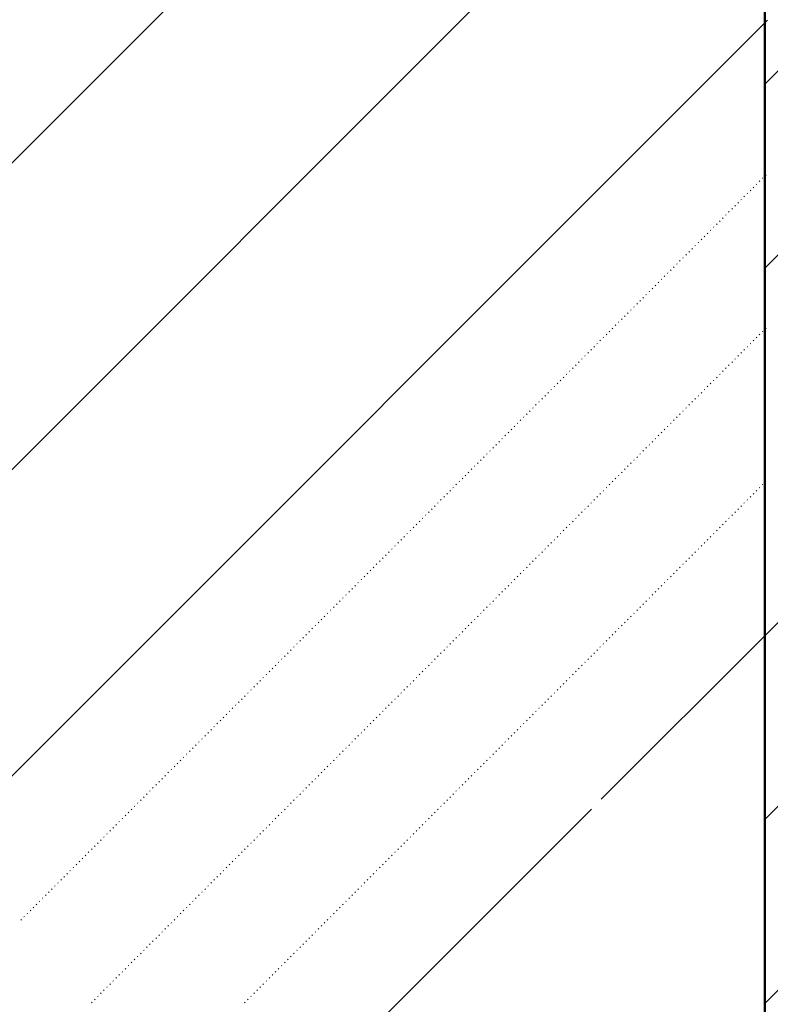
# Model space of a CAD drawing. Header units: millimetres. Extents: x 0 to 1260, y 0 to 297.
# Tile 41 of 104: x 134.71 to 139.04, y 225.11 to 230.79. Entities that reach past the tile are written whole.
import ezdxf

# ---------------------------------------------------------------- set-up
doc = ezdxf.new("R2010")
doc.units = ezdxf.units.MM
for name, pattern in [('K5LT32802', [0]), ('K5LT32806', [0]), ('K5LT_BASIC', [0]), ('K5LT_THIN', [0])]:
    doc.linetypes.add(name, pattern=pattern)
doc.layers.add('Системный слой', color=7, linetype='Continuous')
doc.styles.add('KDIMTEXTSTYLE', font='GOST_AU.SHX', dxfattribs={"width": 0.96, "oblique": 15, "height": 5})
doc.dimstyles.new('KDIMSTYLE (0.01)', dxfattribs={"dimtxt": 5, "dimasz": 1, "dimexe": 2, "dimexo": 0, "dimgap": 1, "dimtad": 1, "dimlfac": 100, "dimtxsty": 'KDIMTEXTSTYLE', "dimsah": 1, "dimcen": 0, "dimdle": 1, "dimadec": 0, "dimazin": 0, "dimtfac": 0.667, "dimtmove": 0, "dimatfit": 3, "dimfxl": 1, "dimtvp": 1, "dimtolj": 1, "dimtzin": 0, "dimarcsym": 0})

# ---------------------------------------------------------------- blocks, each defined once
blk = doc.blocks.new('U93')
at = {"layer": 'Системный слой', "color": 7, "linetype": 'K5LT32802', "lineweight": 9}
for p, q in [((139.012, 230.4215), (141.8152, 233.2247)), ((139.012, 229.3609), (142.012, 232.3609)), ((139.012, 227.2395), (142.012, 230.2395)), ((139.012, 226.1789), (142.012, 229.1789)), ((139.012, 225.1182), (142.012, 228.1182))]:
    blk.add_line(p, q, dxfattribs=at)
blk = doc.blocks.new('U96')
at = {"layer": 'Системный слой', "color": 7, "linetype": 'K5LT32802', "lineweight": 9}
for p, q in [((119.753, 215.0516), (139.0406, 234.3392)), ((119.8098, 213.3406), (139.0343, 232.5651)), ((119.8666, 211.6297), (139.028, 230.7911)), ((138.0686, 226.2961), (139.0154, 227.2429)), ((122.8543, 211.0818), (138.012, 226.2395))]:
    blk.add_line(p, q, dxfattribs=at)
at = {"layer": 'Системный слой', "color": 7, "linetype": 'K5LT32806', "lineweight": 18}
for p, q in [((138.9629, 229.8421), (138.9664, 229.8456)), ((138.9806, 229.8597), (138.9841, 229.8633)), ((138.9983, 229.8774), (139.0018, 229.8809)), ((139.0159, 229.8951), (139.0195, 229.8986)), ((138.9099, 229.789), (138.9134, 229.7926)), ((138.9275, 229.8067), (138.9311, 229.8102)), ((138.9452, 229.8244), (138.9488, 229.8279)), ((138.8568, 229.736), (138.8604, 229.7395)), ((138.8745, 229.7537), (138.878, 229.7572)), ((138.8922, 229.7713), (138.8957, 229.7749)), ((138.8038, 229.683), (138.8073, 229.6865)), ((138.8215, 229.7006), (138.825, 229.7042)), ((138.8392, 229.7183), (138.8427, 229.7218)), ((138.7508, 229.6299), (138.7543, 229.6335)), ((138.7684, 229.6476), (138.772, 229.6511)), ((138.7861, 229.6653), (138.7897, 229.6688)), ((138.6801, 229.5592), (138.6836, 229.5627)), ((138.6977, 229.5769), (138.7013, 229.5804)), ((138.7154, 229.5946), (138.7189, 229.5981)), ((138.7331, 229.6122), (138.7366, 229.6158)), ((138.627, 229.5062), (138.6306, 229.5097)), ((138.6447, 229.5239), (138.6482, 229.5274)), ((138.6624, 229.5415), (138.6659, 229.5451)), ((138.574, 229.4531), (138.5775, 229.4567)), ((138.5917, 229.4708), (138.5952, 229.4744)), ((138.6093, 229.4885), (138.6129, 229.492)), ((138.521, 229.4001), (138.5245, 229.4036)), ((138.5386, 229.4178), (138.5422, 229.4213)), ((138.5563, 229.4355), (138.5599, 229.439)), ((138.4502, 229.3294), (138.4538, 229.3329)), ((138.4679, 229.3471), (138.4715, 229.3506)), ((138.4856, 229.3648), (138.4891, 229.3683)), ((138.5033, 229.3824), (138.5068, 229.386)), ((138.3972, 229.2764), (138.4008, 229.2799)), ((138.4149, 229.294), (138.4184, 229.2976)), ((138.4326, 229.3117), (138.4361, 229.3153)), ((138.3442, 229.2233), (138.3477, 229.2269)), ((138.3619, 229.241), (138.3654, 229.2445)), ((138.3795, 229.2587), (138.3831, 229.2622)), ((138.2911, 229.1703), (138.2947, 229.1738)), ((138.3088, 229.188), (138.3124, 229.1915)), ((138.3265, 229.2057), (138.33, 229.2092)), ((138.2381, 229.1173), (138.2417, 229.1208)), ((138.2558, 229.1349), (138.2593, 229.1385)), ((138.2735, 229.1526), (138.277, 229.1562)), ((138.1674, 229.0466), (138.1709, 229.0501)), ((138.1851, 229.0642), (138.1886, 229.0678)), ((138.2028, 229.0819), (138.2063, 229.0854)), ((138.2204, 229.0996), (138.224, 229.1031)), ((138.1144, 228.9935), (138.1179, 228.9971)), ((138.1321, 229.0112), (138.1356, 229.0147)), ((138.1497, 229.0289), (138.1533, 229.0324)), ((138.9983, 228.9935), (139.0018, 228.9971)), ((139.0159, 229.0112), (139.0195, 229.0147)), ((138.0613, 228.9405), (138.0649, 228.944)), ((138.079, 228.9582), (138.0826, 228.9617)), ((138.0967, 228.9758), (138.1002, 228.9794)), ((138.9452, 228.9405), (138.9488, 228.944)), ((138.9629, 228.9582), (138.9664, 228.9617)), ((138.9806, 228.9758), (138.9841, 228.9794)), ((138.0083, 228.8875), (138.0118, 228.891)), ((138.026, 228.9051), (138.0295, 228.9087)), ((138.0437, 228.9228), (138.0472, 228.9264)), ((138.8922, 228.8875), (138.8957, 228.891)), ((138.9099, 228.9051), (138.9134, 228.9087)), ((138.9275, 228.9228), (138.9311, 228.9264)), ((137.9553, 228.8344), (137.9588, 228.838)), ((137.973, 228.8521), (137.9765, 228.8556)), ((137.9906, 228.8698), (137.9942, 228.8733)), ((138.8392, 228.8344), (138.8427, 228.838)), ((138.8568, 228.8521), (138.8604, 228.8556)), ((138.8745, 228.8698), (138.878, 228.8733)), ((137.8846, 228.7637), (137.8881, 228.7673)), ((137.9022, 228.7814), (137.9058, 228.7849)), ((137.9199, 228.7991), (137.9235, 228.8026)), ((137.9376, 228.8167), (137.9411, 228.8203)), ((138.7684, 228.7637), (138.772, 228.7673)), ((138.7861, 228.7814), (138.7897, 228.7849)), ((138.8038, 228.7991), (138.8073, 228.8026)), ((138.8215, 228.8167), (138.825, 228.8203)), ((137.8315, 228.7107), (137.8351, 228.7142)), ((137.8492, 228.7284), (137.8527, 228.7319)), ((137.8669, 228.746), (137.8704, 228.7496)), ((138.7154, 228.7107), (138.7189, 228.7142)), ((138.7331, 228.7284), (138.7366, 228.7319)), ((138.7508, 228.746), (138.7543, 228.7496)), ((137.7785, 228.6577), (137.782, 228.6612)), ((137.7962, 228.6753), (137.7997, 228.6789)), ((137.8139, 228.693), (137.8174, 228.6965)), ((138.6624, 228.6577), (138.6659, 228.6612)), ((138.6801, 228.6753), (138.6836, 228.6789)), ((138.6977, 228.693), (138.7013, 228.6965)), ((137.7255, 228.6046), (137.729, 228.6082)), ((137.7431, 228.6223), (137.7467, 228.6258)), ((137.7608, 228.64), (137.7644, 228.6435)), ((138.6093, 228.6046), (138.6129, 228.6082)), ((138.627, 228.6223), (138.6306, 228.6258)), ((138.6447, 228.64), (138.6482, 228.6435)), ((137.6548, 228.5339), (137.6583, 228.5374)), ((137.6724, 228.5516), (137.676, 228.5551)), ((137.6901, 228.5693), (137.6936, 228.5728)), ((137.7078, 228.5869), (137.7113, 228.5905)), ((138.5386, 228.5339), (138.5422, 228.5374)), ((138.5563, 228.5516), (138.5599, 228.5551)), ((138.574, 228.5693), (138.5775, 228.5728)), ((138.5917, 228.5869), (138.5952, 228.5905)), ((137.6017, 228.4809), (137.6053, 228.4844)), ((137.6194, 228.4986), (137.6229, 228.5021)), ((137.6371, 228.5162), (137.6406, 228.5198)), ((138.4856, 228.4809), (138.4891, 228.4844)), ((138.5033, 228.4986), (138.5068, 228.5021)), ((138.521, 228.5162), (138.5245, 228.5198)), ((137.5487, 228.4278), (137.5522, 228.4314)), ((137.5664, 228.4455), (137.5699, 228.4491)), ((137.584, 228.4632), (137.5876, 228.4667)), ((138.4326, 228.4278), (138.4361, 228.4314)), ((138.4502, 228.4455), (138.4538, 228.4491)), ((138.4679, 228.4632), (138.4715, 228.4667)), ((137.4957, 228.3748), (137.4992, 228.3783)), ((137.5133, 228.3925), (137.5169, 228.396)), ((137.531, 228.4102), (137.5345, 228.4137)), ((138.3795, 228.3748), (138.3831, 228.3783)), ((138.3972, 228.3925), (138.4008, 228.396)), ((138.4149, 228.4102), (138.4184, 228.4137)), ((137.4426, 228.3218), (137.4462, 228.3253)), ((137.4603, 228.3395), (137.4638, 228.343)), ((137.478, 228.3571), (137.4815, 228.3607)), ((138.3265, 228.3218), (138.33, 228.3253)), ((138.3442, 228.3395), (138.3477, 228.343)), ((138.3619, 228.3571), (138.3654, 228.3607)), ((137.3719, 228.2511), (137.3754, 228.2546)), ((137.3896, 228.2687), (137.3931, 228.2723)), ((137.4073, 228.2864), (137.4108, 228.29)), ((137.4249, 228.3041), (137.4285, 228.3076)), ((138.2558, 228.2511), (138.2593, 228.2546)), ((138.2735, 228.2687), (138.277, 228.2723)), ((138.2911, 228.2864), (138.2947, 228.29)), ((138.3088, 228.3041), (138.3124, 228.3076)), ((137.3189, 228.198), (137.3224, 228.2016)), ((137.3366, 228.2157), (137.3401, 228.2192)), ((137.3542, 228.2334), (137.3578, 228.2369)), ((138.2028, 228.198), (138.2063, 228.2016)), ((138.2204, 228.2157), (138.224, 228.2192)), ((138.2381, 228.2334), (138.2417, 228.2369)), ((137.2658, 228.145), (137.2694, 228.1485)), ((137.2835, 228.1627), (137.2871, 228.1662)), ((137.3012, 228.1804), (137.3047, 228.1839)), ((138.1497, 228.145), (138.1533, 228.1485)), ((138.1674, 228.1627), (138.1709, 228.1662)), ((138.1851, 228.1804), (138.1886, 228.1839)), ((137.2128, 228.092), (137.2163, 228.0955)), ((137.2305, 228.1096), (137.234, 228.1132)), ((137.2482, 228.1273), (137.2517, 228.1309)), ((138.0967, 228.092), (138.1002, 228.0955)), ((138.1144, 228.1096), (138.1179, 228.1132)), ((138.1321, 228.1273), (138.1356, 228.1309)), ((138.9806, 228.092), (138.9841, 228.0955)), ((138.9983, 228.1096), (139.0018, 228.1132)), ((139.0159, 228.1273), (139.0186, 228.1299)), ((137.1598, 228.0389), (137.1633, 228.0425)), ((137.1775, 228.0566), (137.181, 228.0601)), ((137.1951, 228.0743), (137.1987, 228.0778)), ((138.0437, 228.0389), (138.0472, 228.0425)), ((138.0613, 228.0566), (138.0649, 228.0601)), ((138.079, 228.0743), (138.0826, 228.0778)), ((138.9275, 228.0389), (138.9311, 228.0425)), ((138.9452, 228.0566), (138.9488, 228.0601)), ((138.9629, 228.0743), (138.9664, 228.0778)), ((137.0891, 227.9682), (137.0926, 227.9718)), ((137.1067, 227.9859), (137.1103, 227.9894)), ((137.1244, 228.0036), (137.128, 228.0071)), ((137.1421, 228.0213), (137.1456, 228.0248)), ((137.973, 227.9682), (137.9765, 227.9718)), ((137.9906, 227.9859), (137.9942, 227.9894)), ((138.0083, 228.0036), (138.0118, 228.0071)), ((138.026, 228.0213), (138.0295, 228.0248)), ((138.8568, 227.9682), (138.8604, 227.9718)), ((138.8745, 227.9859), (138.878, 227.9894)), ((138.8922, 228.0036), (138.8957, 228.0071)), ((138.9099, 228.0213), (138.9134, 228.0248)), ((137.036, 227.9152), (137.0396, 227.9187)), ((137.0537, 227.9329), (137.0572, 227.9364)), ((137.0714, 227.9505), (137.0749, 227.9541)), ((137.9199, 227.9152), (137.9235, 227.9187)), ((137.9376, 227.9329), (137.9411, 227.9364)), ((137.9553, 227.9505), (137.9588, 227.9541)), ((138.8038, 227.9152), (138.8073, 227.9187)), ((138.8215, 227.9329), (138.825, 227.9364)), ((138.8392, 227.9505), (138.8427, 227.9541)), ((136.983, 227.8622), (136.9865, 227.8657)), ((137.0007, 227.8798), (137.0042, 227.8834)), ((137.0184, 227.8975), (137.0219, 227.901)), ((137.8669, 227.8622), (137.8704, 227.8657)), ((137.8846, 227.8798), (137.8881, 227.8834)), ((137.9022, 227.8975), (137.9058, 227.901)), ((138.7508, 227.8622), (138.7543, 227.8657)), ((138.7684, 227.8798), (138.772, 227.8834)), ((138.7861, 227.8975), (138.7897, 227.901)), ((136.93, 227.8091), (136.9335, 227.8127)), ((136.9476, 227.8268), (136.9512, 227.8303)), ((136.9653, 227.8445), (136.9689, 227.848)), ((137.8139, 227.8091), (137.8174, 227.8127)), ((137.8315, 227.8268), (137.8351, 227.8303)), ((137.8492, 227.8445), (137.8527, 227.848)), ((138.6977, 227.8091), (138.7013, 227.8127)), ((138.7154, 227.8268), (138.7189, 227.8303)), ((138.7331, 227.8445), (138.7366, 227.848)), ((136.8593, 227.7384), (136.8628, 227.7419)), ((136.8769, 227.7561), (136.8805, 227.7596)), ((136.8946, 227.7738), (136.8981, 227.7773)), ((136.9123, 227.7914), (136.9158, 227.795)), ((137.7431, 227.7384), (137.7467, 227.7419)), ((137.7608, 227.7561), (137.7644, 227.7596)), ((137.7785, 227.7738), (137.782, 227.7773)), ((137.7962, 227.7914), (137.7997, 227.795)), ((138.627, 227.7384), (138.6306, 227.7419)), ((138.6447, 227.7561), (138.6482, 227.7596)), ((138.6624, 227.7738), (138.6659, 227.7773)), ((138.6801, 227.7914), (138.6836, 227.795)), ((136.8062, 227.6854), (136.8098, 227.6889)), ((136.8239, 227.7031), (136.8274, 227.7066)), ((136.8416, 227.7207), (136.8451, 227.7243)), ((137.6901, 227.6854), (137.6936, 227.6889)), ((137.7078, 227.7031), (137.7113, 227.7066)), ((137.7255, 227.7207), (137.729, 227.7243)), ((138.574, 227.6854), (138.5775, 227.6889)), ((138.5917, 227.7031), (138.5952, 227.7066)), ((138.6093, 227.7207), (138.6129, 227.7243)), ((136.7532, 227.6323), (136.7567, 227.6359)), ((136.7709, 227.65), (136.7744, 227.6536)), ((136.7885, 227.6677), (136.7921, 227.6712)), ((137.6371, 227.6323), (137.6406, 227.6359)), ((137.6548, 227.65), (137.6583, 227.6536)), ((137.6724, 227.6677), (137.676, 227.6712)), ((138.521, 227.6323), (138.5245, 227.6359)), ((138.5386, 227.65), (138.5422, 227.6536)), ((138.5563, 227.6677), (138.5599, 227.6712)), ((136.7002, 227.5793), (136.7037, 227.5828)), ((136.7178, 227.597), (136.7214, 227.6005)), ((136.7355, 227.6147), (136.7391, 227.6182)), ((137.584, 227.5793), (137.5876, 227.5828)), ((137.6017, 227.597), (137.6053, 227.6005)), ((137.6194, 227.6147), (137.6229, 227.6182)), ((138.4679, 227.5793), (138.4715, 227.5828)), ((138.4856, 227.597), (138.4891, 227.6005)), ((138.5033, 227.6147), (138.5068, 227.6182)), ((136.6471, 227.5263), (136.6507, 227.5298)), ((136.6648, 227.544), (136.6683, 227.5475)), ((136.6825, 227.5616), (136.686, 227.5652)), ((137.531, 227.5263), (137.5345, 227.5298)), ((137.5487, 227.544), (137.5522, 227.5475)), ((137.5664, 227.5616), (137.5699, 227.5652)), ((138.4149, 227.5263), (138.4184, 227.5298)), ((138.4326, 227.544), (138.4361, 227.5475)), ((138.4502, 227.5616), (138.4538, 227.5652)), ((136.5764, 227.4556), (136.58, 227.4591)), ((136.5941, 227.4732), (136.5976, 227.4768)), ((136.6118, 227.4909), (136.6153, 227.4945)), ((136.6294, 227.5086), (136.633, 227.5121)), ((137.4603, 227.4556), (137.4638, 227.4591)), ((137.478, 227.4732), (137.4815, 227.4768)), ((137.4957, 227.4909), (137.4992, 227.4945)), ((137.5133, 227.5086), (137.5169, 227.5121)), ((138.3442, 227.4556), (138.3477, 227.4591)), ((138.3619, 227.4732), (138.3654, 227.4768)), ((138.3795, 227.4909), (138.3831, 227.4945)), ((138.3972, 227.5086), (138.4008, 227.5121)), ((136.5234, 227.4025), (136.5269, 227.4061)), ((136.5411, 227.4202), (136.5446, 227.4237)), ((136.5587, 227.4379), (136.5623, 227.4414)), ((137.4073, 227.4025), (137.4108, 227.4061)), ((137.4249, 227.4202), (137.4285, 227.4237)), ((137.4426, 227.4379), (137.4462, 227.4414)), ((138.2911, 227.4025), (138.2947, 227.4061)), ((138.3088, 227.4202), (138.3124, 227.4237)), ((138.3265, 227.4379), (138.33, 227.4414)), ((136.4703, 227.3495), (136.4739, 227.353)), ((136.488, 227.3672), (136.4916, 227.3707)), ((136.5057, 227.3849), (136.5092, 227.3884)), ((137.3542, 227.3495), (137.3578, 227.353)), ((137.3719, 227.3672), (137.3754, 227.3707)), ((137.3896, 227.3849), (137.3931, 227.3884)), ((138.2381, 227.3495), (138.2417, 227.353)), ((138.2558, 227.3672), (138.2593, 227.3707)), ((138.2735, 227.3849), (138.277, 227.3884)), ((136.4173, 227.2965), (136.4209, 227.3)), ((136.435, 227.3141), (136.4385, 227.3177)), ((136.4527, 227.3318), (136.4562, 227.3354)), ((137.3012, 227.2965), (137.3047, 227.3)), ((137.3189, 227.3141), (137.3224, 227.3177)), ((137.3366, 227.3318), (137.3401, 227.3354)), ((138.1851, 227.2965), (138.1886, 227.3)), ((138.2028, 227.3141), (138.2063, 227.3177)), ((138.2204, 227.3318), (138.224, 227.3354)), ((136.3643, 227.2434), (136.3678, 227.247)), ((136.382, 227.2611), (136.3855, 227.2646)), ((136.3996, 227.2788), (136.4032, 227.2823)), ((137.2482, 227.2434), (137.2517, 227.247)), ((137.2658, 227.2611), (137.2694, 227.2646)), ((137.2835, 227.2788), (137.2871, 227.2823)), ((138.1321, 227.2434), (138.1356, 227.247)), ((138.1497, 227.2611), (138.1533, 227.2646)), ((138.1674, 227.2788), (138.1709, 227.2823)), ((136.2936, 227.1727), (136.2971, 227.1763)), ((136.3113, 227.1904), (136.3148, 227.1939)), ((136.3289, 227.2081), (136.3325, 227.2116)), ((136.3466, 227.2258), (136.3501, 227.2293)), ((137.1775, 227.1727), (137.181, 227.1763)), ((137.1951, 227.1904), (137.1987, 227.1939)), ((137.2128, 227.2081), (137.2163, 227.2116)), ((137.2305, 227.2258), (137.234, 227.2293)), ((138.0613, 227.1727), (138.0649, 227.1763)), ((138.079, 227.1904), (138.0826, 227.1939)), ((138.0967, 227.2081), (138.1002, 227.2116)), ((138.1144, 227.2258), (138.1179, 227.2293)), ((136.2405, 227.1197), (136.2441, 227.1232)), ((136.2582, 227.1374), (136.2618, 227.1409)), ((136.2759, 227.155), (136.2794, 227.1586)), ((137.1244, 227.1197), (137.128, 227.1232)), ((137.1421, 227.1374), (137.1456, 227.1409)), ((137.1598, 227.155), (137.1633, 227.1586)), ((138.0083, 227.1197), (138.0118, 227.1232)), ((138.026, 227.1374), (138.0295, 227.1409)), ((138.0437, 227.155), (138.0472, 227.1586)), ((136.1875, 227.0667), (136.191, 227.0702)), ((136.2052, 227.0843), (136.2087, 227.0879)), ((136.2229, 227.102), (136.2264, 227.1056)), ((137.0714, 227.0667), (137.0749, 227.0702)), ((137.0891, 227.0843), (137.0926, 227.0879)), ((137.1067, 227.102), (137.1103, 227.1056)), ((137.9553, 227.0667), (137.9588, 227.0702)), ((137.973, 227.0843), (137.9765, 227.0879)), ((137.9906, 227.102), (137.9942, 227.1056)), ((136.1345, 227.0136), (136.138, 227.0172)), ((136.1522, 227.0313), (136.1557, 227.0348)), ((136.1698, 227.049), (136.1734, 227.0525)), ((137.0184, 227.0136), (137.0219, 227.0172)), ((137.036, 227.0313), (137.0396, 227.0348)), ((137.0537, 227.049), (137.0572, 227.0525)), ((137.9022, 227.0136), (137.9058, 227.0172)), ((137.9199, 227.0313), (137.9235, 227.0348)), ((137.9376, 227.049), (137.9411, 227.0525)), ((136.0638, 226.9429), (136.0673, 226.9465)), ((136.0814, 226.9606), (136.085, 226.9641)), ((136.0991, 226.9783), (136.1027, 226.9818)), ((136.1168, 226.9959), (136.1203, 226.9995)), ((136.9476, 226.9429), (136.9512, 226.9465)), ((136.9653, 226.9606), (136.9689, 226.9641)), ((136.983, 226.9783), (136.9865, 226.9818)), ((137.0007, 226.9959), (137.0042, 226.9995)), ((137.8315, 226.9429), (137.8351, 226.9465)), ((137.8492, 226.9606), (137.8527, 226.9641)), ((137.8669, 226.9783), (137.8704, 226.9818)), ((137.8846, 226.9959), (137.8881, 226.9995)), ((136.0107, 226.8899), (136.0143, 226.8934)), ((136.0284, 226.9076), (136.0319, 226.9111)), ((136.0461, 226.9252), (136.0496, 226.9288)), ((136.8946, 226.8899), (136.8981, 226.8934)), ((136.9123, 226.9076), (136.9158, 226.9111)), ((136.93, 226.9252), (136.9335, 226.9288)), ((137.7785, 226.8899), (137.782, 226.8934)), ((137.7962, 226.9076), (137.7997, 226.9111)), ((137.8139, 226.9252), (137.8174, 226.9288)), ((135.9577, 226.8369), (135.9612, 226.8404)), ((135.9754, 226.8545), (135.9789, 226.8581)), ((135.9931, 226.8722), (135.9966, 226.8757)), ((136.8416, 226.8369), (136.8451, 226.8404)), ((136.8593, 226.8545), (136.8628, 226.8581)), ((136.8769, 226.8722), (136.8805, 226.8757)), ((137.7255, 226.8369), (137.729, 226.8404)), ((137.7431, 226.8545), (137.7467, 226.8581)), ((137.7608, 226.8722), (137.7644, 226.8757)), ((135.9047, 226.7838), (135.9082, 226.7874)), ((135.9223, 226.8015), (135.9259, 226.805)), ((135.94, 226.8192), (135.9436, 226.8227)), ((136.7885, 226.7838), (136.7921, 226.7874)), ((136.8062, 226.8015), (136.8098, 226.805)), ((136.8239, 226.8192), (136.8274, 226.8227)), ((137.6724, 226.7838), (137.676, 226.7874)), ((137.6901, 226.8015), (137.6936, 226.805)), ((137.7078, 226.8192), (137.7113, 226.8227)), ((135.8516, 226.7308), (135.8552, 226.7343)), ((135.8693, 226.7485), (135.8728, 226.752)), ((135.887, 226.7661), (135.8905, 226.7697)), ((136.7355, 226.7308), (136.7391, 226.7343)), ((136.7532, 226.7485), (136.7567, 226.752)), ((136.7709, 226.7661), (136.7744, 226.7697)), ((137.6194, 226.7308), (137.6229, 226.7343)), ((137.6371, 226.7485), (137.6406, 226.752)), ((137.6548, 226.7661), (137.6583, 226.7697)), ((135.7809, 226.6601), (135.7845, 226.6636)), ((135.7986, 226.6778), (135.8021, 226.6813)), ((135.8163, 226.6954), (135.8198, 226.699)), ((135.834, 226.7131), (135.8375, 226.7166)), ((136.6648, 226.6601), (136.6683, 226.6636)), ((136.6825, 226.6778), (136.686, 226.6813)), ((136.7002, 226.6954), (136.7037, 226.699)), ((136.7178, 226.7131), (136.7214, 226.7166)), ((137.5487, 226.6601), (137.5522, 226.6636)), ((137.5664, 226.6778), (137.5699, 226.6813)), ((137.584, 226.6954), (137.5876, 226.699)), ((137.6017, 226.7131), (137.6053, 226.7166)), ((135.7279, 226.607), (135.7314, 226.6106)), ((135.7456, 226.6247), (135.7491, 226.6283)), ((135.7632, 226.6424), (135.7668, 226.6459)), ((136.6118, 226.607), (136.6153, 226.6106)), ((136.6294, 226.6247), (136.633, 226.6283)), ((136.6471, 226.6424), (136.6507, 226.6459)), ((137.4957, 226.607), (137.4992, 226.6106)), ((137.5133, 226.6247), (137.5169, 226.6283)), ((137.531, 226.6424), (137.5345, 226.6459)), ((135.6749, 226.554), (135.6784, 226.5575)), ((135.6925, 226.5717), (135.6961, 226.5752)), ((135.7102, 226.5894), (135.7137, 226.5929)), ((136.5587, 226.554), (136.5623, 226.5575)), ((136.5764, 226.5717), (136.58, 226.5752)), ((136.5941, 226.5894), (136.5976, 226.5929)), ((137.4426, 226.554), (137.4462, 226.5575)), ((137.4603, 226.5717), (137.4638, 226.5752)), ((137.478, 226.5894), (137.4815, 226.5929)), ((135.6218, 226.501), (135.6254, 226.5045)), ((135.6395, 226.5187), (135.643, 226.5222)), ((135.6572, 226.5363), (135.6607, 226.5399)), ((136.5057, 226.501), (136.5092, 226.5045)), ((136.5234, 226.5187), (136.5269, 226.5222)), ((136.5411, 226.5363), (136.5446, 226.5399)), ((137.3896, 226.501), (137.3931, 226.5045)), ((137.4073, 226.5187), (137.4108, 226.5222)), ((137.4249, 226.5363), (137.4285, 226.5399)), ((135.5688, 226.4479), (135.5723, 226.4515)), ((135.5865, 226.4656), (135.59, 226.4692)), ((135.6041, 226.4833), (135.6077, 226.4868)), ((136.4527, 226.4479), (136.4562, 226.4515)), ((136.4703, 226.4656), (136.4739, 226.4692)), ((136.488, 226.4833), (136.4916, 226.4868)), ((137.3366, 226.4479), (137.3401, 226.4515)), ((137.3542, 226.4656), (137.3578, 226.4692)), ((137.3719, 226.4833), (137.3754, 226.4868)), ((135.4981, 226.3772), (135.5016, 226.3808)), ((135.5158, 226.3949), (135.5193, 226.3984)), ((135.5334, 226.4126), (135.537, 226.4161)), ((135.5511, 226.4303), (135.5546, 226.4338)), ((136.382, 226.3772), (136.3855, 226.3808)), ((136.3996, 226.3949), (136.4032, 226.3984)), ((136.4173, 226.4126), (136.4209, 226.4161)), ((136.435, 226.4303), (136.4385, 226.4338)), ((137.2658, 226.3772), (137.2694, 226.3808)), ((137.2835, 226.3949), (137.2871, 226.3984)), ((137.3012, 226.4126), (137.3047, 226.4161)), ((137.3189, 226.4303), (137.3224, 226.4338)), ((135.445, 226.3242), (135.4486, 226.3277)), ((135.4627, 226.3419), (135.4663, 226.3454)), ((135.4804, 226.3596), (135.4839, 226.3631)), ((136.3289, 226.3242), (136.3325, 226.3277)), ((136.3466, 226.3419), (136.3501, 226.3454)), ((136.3643, 226.3596), (136.3678, 226.3631)), ((137.2128, 226.3242), (137.2163, 226.3277)), ((137.2305, 226.3419), (137.234, 226.3454)), ((137.2482, 226.3596), (137.2517, 226.3631)), ((135.392, 226.2712), (135.3955, 226.2747)), ((135.4097, 226.2888), (135.4132, 226.2924)), ((135.4274, 226.3065), (135.4309, 226.3101)), ((136.2759, 226.2712), (136.2794, 226.2747)), ((136.2936, 226.2888), (136.2971, 226.2924)), ((136.3113, 226.3065), (136.3148, 226.3101)), ((137.1598, 226.2712), (137.1633, 226.2747)), ((137.1775, 226.2888), (137.181, 226.2924)), ((137.1951, 226.3065), (137.1987, 226.3101)), ((135.339, 226.2181), (135.3425, 226.2217)), ((135.3567, 226.2358), (135.3602, 226.2393)), ((135.3743, 226.2535), (135.3779, 226.257)), ((136.2229, 226.2181), (136.2264, 226.2217)), ((136.2405, 226.2358), (136.2441, 226.2393)), ((136.2582, 226.2535), (136.2618, 226.257)), ((137.1067, 226.2181), (137.1103, 226.2217)), ((137.1244, 226.2358), (137.128, 226.2393)), ((137.1421, 226.2535), (137.1456, 226.257)), ((135.2683, 226.1474), (135.2718, 226.151)), ((135.2859, 226.1651), (135.2895, 226.1686)), ((135.3036, 226.1828), (135.3072, 226.1863)), ((135.3213, 226.2005), (135.3248, 226.204)), ((136.1522, 226.1474), (136.1557, 226.151)), ((136.1698, 226.1651), (136.1734, 226.1686)), ((136.1875, 226.1828), (136.191, 226.1863)), ((136.2052, 226.2005), (136.2087, 226.204)), ((137.036, 226.1474), (137.0396, 226.151)), ((137.0537, 226.1651), (137.0572, 226.1686)), ((137.0714, 226.1828), (137.0749, 226.1863)), ((137.0891, 226.2005), (137.0926, 226.204)), ((135.2152, 226.0944), (135.2188, 226.0979)), ((135.2329, 226.1121), (135.2364, 226.1156)), ((135.2506, 226.1297), (135.2541, 226.1333)), ((136.0991, 226.0944), (136.1027, 226.0979)), ((136.1168, 226.1121), (136.1203, 226.1156)), ((136.1345, 226.1297), (136.138, 226.1333)), ((136.983, 226.0944), (136.9865, 226.0979)), ((137.0007, 226.1121), (137.0042, 226.1156)), ((137.0184, 226.1297), (137.0219, 226.1333)), ((135.1622, 226.0414), (135.1657, 226.0449)), ((135.1799, 226.059), (135.1834, 226.0626)), ((135.1976, 226.0767), (135.2011, 226.0802)), ((136.0461, 226.0414), (136.0496, 226.0449)), ((136.0638, 226.059), (136.0673, 226.0626)), ((136.0814, 226.0767), (136.085, 226.0802)), ((136.93, 226.0414), (136.9335, 226.0449)), ((136.9476, 226.059), (136.9512, 226.0626)), ((136.9653, 226.0767), (136.9689, 226.0802)), ((135.1092, 225.9883), (135.1127, 225.9919)), ((135.1268, 226.006), (135.1304, 226.0095)), ((135.1445, 226.0237), (135.1481, 226.0272)), ((135.9931, 225.9883), (135.9966, 225.9919)), ((136.0107, 226.006), (136.0143, 226.0095)), ((136.0284, 226.0237), (136.0319, 226.0272)), ((136.8769, 225.9883), (136.8805, 225.9919)), ((136.8946, 226.006), (136.8981, 226.0095)), ((136.9123, 226.0237), (136.9158, 226.0272)), ((135.0561, 225.9353), (135.0597, 225.9388)), ((135.0738, 225.953), (135.0773, 225.9565)), ((135.0915, 225.9706), (135.095, 225.9742)), ((135.94, 225.9353), (135.9436, 225.9388)), ((135.9577, 225.953), (135.9612, 225.9565)), ((135.9754, 225.9706), (135.9789, 225.9742)), ((136.8239, 225.9353), (136.8274, 225.9388)), ((136.8416, 225.953), (136.8451, 225.9565)), ((136.8593, 225.9706), (136.8628, 225.9742)), ((134.9854, 225.8646), (134.989, 225.8681)), ((135.0031, 225.8823), (135.0066, 225.8858)), ((135.0208, 225.8999), (135.0243, 225.9035)), ((135.0385, 225.9176), (135.042, 225.9211)), ((135.8693, 225.8646), (135.8728, 225.8681)), ((135.887, 225.8823), (135.8905, 225.8858)), ((135.9047, 225.8999), (135.9082, 225.9035)), ((135.9223, 225.9176), (135.9259, 225.9211)), ((136.7532, 225.8646), (136.7567, 225.8681)), ((136.7709, 225.8823), (136.7744, 225.8858)), ((136.7885, 225.8999), (136.7921, 225.9035)), ((136.8062, 225.9176), (136.8098, 225.9211)), ((134.9324, 225.8115), (134.9359, 225.8151)), ((134.9501, 225.8292), (134.9536, 225.8328)), ((134.9677, 225.8469), (134.9713, 225.8504)), ((135.8163, 225.8115), (135.8198, 225.8151)), ((135.834, 225.8292), (135.8375, 225.8328)), ((135.8516, 225.8469), (135.8552, 225.8504)), ((136.7002, 225.8115), (136.7037, 225.8151)), ((136.7178, 225.8292), (136.7214, 225.8328)), ((136.7355, 225.8469), (136.7391, 225.8504)), ((134.8794, 225.7585), (134.8829, 225.762)), ((134.897, 225.7762), (134.9006, 225.7797)), ((134.9147, 225.7939), (134.9183, 225.7974)), ((135.7632, 225.7585), (135.7668, 225.762)), ((135.7809, 225.7762), (135.7845, 225.7797)), ((135.7986, 225.7939), (135.8021, 225.7974)), ((136.6471, 225.7585), (136.6507, 225.762)), ((136.6648, 225.7762), (136.6683, 225.7797)), ((136.6825, 225.7939), (136.686, 225.7974)), ((134.8263, 225.7055), (134.8299, 225.709)), ((134.844, 225.7232), (134.8475, 225.7267)), ((134.8617, 225.7408), (134.8652, 225.7444)), ((135.7102, 225.7055), (135.7137, 225.709)), ((135.7279, 225.7232), (135.7314, 225.7267)), ((135.7456, 225.7408), (135.7491, 225.7444)), ((136.5941, 225.7055), (136.5976, 225.709)), ((136.6118, 225.7232), (136.6153, 225.7267)), ((136.6294, 225.7408), (136.633, 225.7444)), ((134.7733, 225.6524), (134.7768, 225.656)), ((134.791, 225.6701), (134.7945, 225.6737)), ((134.8086, 225.6878), (134.8122, 225.6913)), ((135.6572, 225.6524), (135.6607, 225.656)), ((135.6749, 225.6701), (135.6784, 225.6737)), ((135.6925, 225.6878), (135.6961, 225.6913)), ((136.5411, 225.6524), (136.5446, 225.656)), ((136.5587, 225.6701), (136.5623, 225.6737)), ((136.5764, 225.6878), (136.58, 225.6913)), ((134.7203, 225.5994), (134.7238, 225.6029)), ((134.7379, 225.6171), (134.7415, 225.6206)), ((134.7556, 225.6348), (134.7592, 225.6383)), ((135.5865, 225.5817), (135.59, 225.5853)), ((135.6041, 225.5994), (135.6077, 225.6029)), ((135.6218, 225.6171), (135.6254, 225.6206)), ((135.6395, 225.6348), (135.643, 225.6383)), ((136.4703, 225.5817), (136.4739, 225.5853)), ((136.488, 225.5994), (136.4916, 225.6029)), ((136.5057, 225.6171), (136.5092, 225.6206)), ((136.5234, 225.6348), (136.5269, 225.6383)), ((135.5334, 225.5287), (135.537, 225.5322)), ((135.5511, 225.5464), (135.5546, 225.5499)), ((135.5688, 225.5641), (135.5723, 225.5676)), ((136.4173, 225.5287), (136.4209, 225.5322)), ((136.435, 225.5464), (136.4385, 225.5499)), ((136.4527, 225.5641), (136.4562, 225.5676)), ((135.4804, 225.4757), (135.4839, 225.4792)), ((135.4981, 225.4933), (135.5016, 225.4969)), ((135.5158, 225.511), (135.5193, 225.5146)), ((136.3643, 225.4757), (136.3678, 225.4792)), ((136.382, 225.4933), (136.3855, 225.4969)), ((136.3996, 225.511), (136.4032, 225.5146)), ((135.4274, 225.4226), (135.4309, 225.4262)), ((135.445, 225.4403), (135.4486, 225.4439)), ((135.4627, 225.458), (135.4663, 225.4615)), ((136.3113, 225.4226), (136.3148, 225.4262)), ((136.3289, 225.4403), (136.3325, 225.4439)), ((136.3466, 225.458), (136.3501, 225.4615)), ((135.3567, 225.3519), (135.3602, 225.3555)), ((135.3743, 225.3696), (135.3779, 225.3731)), ((135.392, 225.3873), (135.3955, 225.3908)), ((135.4097, 225.405), (135.4132, 225.4085)), ((136.2405, 225.3519), (136.2441, 225.3555)), ((136.2582, 225.3696), (136.2618, 225.3731)), ((136.2759, 225.3873), (136.2794, 225.3908)), ((136.2936, 225.405), (136.2971, 225.4085)), ((135.3036, 225.2989), (135.3072, 225.3024)), ((135.3213, 225.3166), (135.3248, 225.3201)), ((135.339, 225.3342), (135.3425, 225.3378)), ((136.1875, 225.2989), (136.191, 225.3024)), ((136.2052, 225.3166), (136.2087, 225.3201)), ((136.2229, 225.3342), (136.2264, 225.3378)), ((135.2506, 225.2459), (135.2541, 225.2494)), ((135.2683, 225.2635), (135.2718, 225.2671)), ((135.2859, 225.2812), (135.2895, 225.2848)), ((136.1345, 225.2459), (136.138, 225.2494)), ((136.1522, 225.2635), (136.1557, 225.2671)), ((136.1698, 225.2812), (136.1734, 225.2848)), ((135.1976, 225.1928), (135.2011, 225.1964)), ((135.2152, 225.2105), (135.2188, 225.214)), ((135.2329, 225.2282), (135.2364, 225.2317)), ((136.0814, 225.1928), (136.085, 225.1964)), ((136.0991, 225.2105), (136.1027, 225.214)), ((136.1168, 225.2282), (136.1203, 225.2317)), ((135.1445, 225.1398), (135.1481, 225.1433)), ((135.1622, 225.1575), (135.1657, 225.161)), ((135.1799, 225.1751), (135.1834, 225.1787)), ((136.0284, 225.1398), (136.0319, 225.1433)), ((136.0461, 225.1575), (136.0496, 225.161)), ((136.0638, 225.1751), (136.0673, 225.1787)), ((135.1268, 225.1221), (135.1304, 225.1257)), ((136.0107, 225.1221), (136.0143, 225.1257))]:
    blk.add_line(p, q, dxfattribs=at)
blk = doc.blocks.new('KDIMARROW_03')
at = {"layer": 'Системный слой', "color": 0, "linetype": 'K5LT_THIN', "lineweight": 18}
for p, q in [((-1.0605, -1.0605), (1.0605, 1.0605)), ((0, 0), (-1, 0)), ((0, 0), (2, 0))]:
    blk.add_line(p, q, dxfattribs=at)

msp = doc.modelspace()

# ---------------------------------------------------------------- linework, layer by layer
at = {"layer": 'Системный слой', "color": 7, "linetype": 'K5LT_BASIC', "lineweight": 50}
msp.add_line((139.01205, 223.52681), (139.01205, 236.29606), dxfattribs=at)

# ---------------------------------------------------------------- block references
at = {"layer": 'Системный слой'}
for name in ['U96', 'U93']:
    msp.add_blockref(name, (0, 0), dxfattribs=at)

# ---------------------------------------------------------------- dimensions: what is measured, and where the dimension line sits
at = {"layer": 'Системный слой', "color": 7}
msp.add_linear_dim(base=(139.01205, 255.71922), p1=(209.0461, 249.59596), p2=(139.01205, 219.15391), location=(174.02907, 255.71922), text='\\H3.5;\\W0.965;\\Q0;\\H3.5;\\W0.965;\\Q0;\\Q0;7000', dimstyle='KDIMSTYLE (0.01)', override={"dimexo": 0, "dimblk1": 'KDIMARROW_03', "dimblk2": 'KDIMARROW_03', "dimse1": 0, "dimse2": 0, "dimclrt": 7, "dimtolj": 1}, dxfattribs=at).render()

doc.saveas('drawing.dxf')
